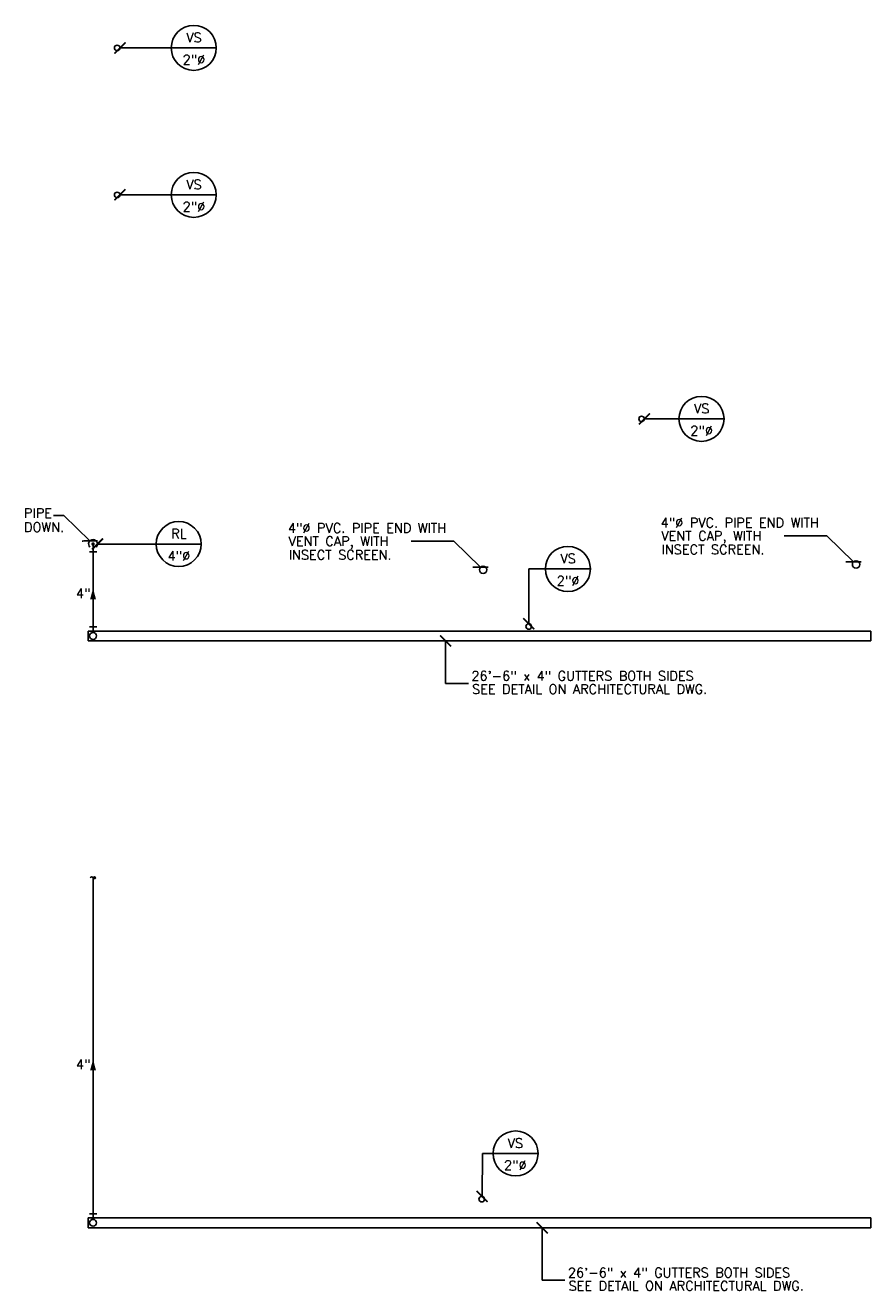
# Model space of a CAD drawing. Header units: inches. Extents: x -3803 to 26533, y -3756 to 2920.
# Tile 6 of 6: x 24007 to 24351, y 2226 to 2741. Entities that reach past the tile are written whole.
import ezdxf
from ezdxf.enums import TextEntityAlignment as Align

# ---------------------------------------------------------------- set-up
doc = ezdxf.new("R2010")
doc.units = ezdxf.units.IN
doc.header["$LTSCALE"] = 0.48
doc.header["$MEASUREMENT"] = 0
doc.layers.get('0').update_dxf_attribs({"linetype": 'CONTINUOUS'})
for name, color, linetype in [('ARNOTE', 4, 'CONTINUOUS'), ('LA-MARCA', 7, 'CONTINUOUS'), ('M-PL-FT', 3, 'CONTINUOUS'), ('M-PL-SL', 6, 'CONTINUOUS'), ('M-PL-TXT', 3, 'CONTINUOUS')]:
    doc.layers.add(name, color=color, linetype=linetype)
doc.styles.add('80', font='simplex.shx', dxfattribs={"height": 7.68})
doc.styles.add('PLAIN', font='arial.ttf', dxfattribs={"width": 0.85})
doc.styles.add('SIMPLEX', font='SIMPLEX')
doc.dimstyles.new('Ma24', dxfattribs={"dimscale": 48, "dimtxt": 0.09375, "dimasz": 0.09375, "dimexe": 0.0625, "dimexo": 0.0625, "dimgap": 0.046875, "dimtad": 1, "dimdec": 0, "dimzin": 3, "dimdsep": 46, "dimlunit": 4, "dimtxsty": 'PLAIN', "dimblk": 'ARCHTICK', "dimcen": 0.0625, "dimdle": 0.0625, "dimclrd": 4, "dimclre": 4, "dimclrt": 2, "dimaunit": 1, "dimadec": 0, "dimazin": 0, "dimtfac": 1, "dimtdec": 0, "dimtix": 1, "dimtmove": 2, "dimatfit": 3, "dimldrblk": 'ARCHTICK', "dimfxl": 1, "dimfrac": 2, "dimtolj": 1, "dimtzin": 0, "dimarcsym": 0})

# ---------------------------------------------------------------- blocks, each defined once
blk = doc.blocks.new('VS')
at = {"layer": 'LA-MARCA', "color": 3}
blk.add_line((0.191, 0), (-0.191, 0), dxfattribs=at)
at = {"layer": 'LA-MARCA', "color": 2}
blk.add_circle((0, 0), 0.191, dxfattribs=at)
at = {"layer": 'LA-MARCA', "color": 4, "style": 'SIMPLEX'}
for p in [(0.002, 0.081), (0.002, -0.077)]:
    blk.add_attdef('REFERENCE', text='', height=0.08, dxfattribs=at).set_placement(p, align=Align.MIDDLE)
blk = doc.blocks.new('_ArchTick')
at = {"color": 0, "linetype": 'ByBlock', "const_width": 0.15}
blk.add_lwpolyline([(-0.5, -0.5), (0.5, 0.5)], dxfattribs=at)

msp = doc.modelspace()

# ---------------------------------------------------------------- linework, layer by layer
at = {"layer": 'M-PL-FT'}
for p, q in [((24033.32, 2526.78), (24036.32, 2526.78)), ((24033.32, 2496.23), (24036.32, 2496.23)), ((24033.32, 2257.48), (24036.32, 2257.48))]:
    msp.add_line(p, q, dxfattribs=at)
at = {"layer": 'M-PL-FT', "linetype": 'Continuous'}
for centre in [(24044.63, 2731.73), (24044.63, 2671.94), (24257.8, 2580.81), (24211.93, 2496.34), (24192.82, 2263.38)]:
    msp.add_circle(centre, 1.12, dxfattribs=at)
at = {"layer": 'M-PL-FT', "color": 6, "linetype": 'Continuous'}
for centre in [(24345, 2521.61), (24193.38, 2519.44)]:
    msp.add_circle(centre, 1.5, dxfattribs=at)
at = {"layer": 'M-PL-SL', "color": 4}
for p, q in [((24350.94, 2494.48), (24032.82, 2494.48)), ((24032.82, 2494.48), (24032.82, 2490.48)), ((24350.94, 2490.48), (24350.94, 2494.48)), ((24032.82, 2490.48), (24350.94, 2490.48)), ((24350.94, 2255.73), (24032.82, 2255.73)), ((24032.82, 2255.73), (24032.82, 2251.73)), ((24350.94, 2251.73), (24350.94, 2255.73)), ((24032.82, 2251.73), (24350.94, 2251.73))]:
    msp.add_line(p, q, dxfattribs=at)
msp.add_lwpolyline([(24034.46, 2529.9, 0.703, 0.703, 1), (24035.17, 2529.9, 0.703, 0.703, 1)], format="xyseb", close=True, dxfattribs=at)
for points in [[(24034.82, 2529.9), (24034.82, 2493.91)], [(24034.82, 2394.14), (24034.82, 2255.16)]]:
    msp.add_lwpolyline(points, dxfattribs=at)
for centre in [(24034.82, 2492.52), (24034.82, 2253.77)]:
    msp.add_circle(centre, 1.4, dxfattribs=at)
for centre, radius, start, end in [((24034.82, 2529.9), 1.8, 314.4924, 225.5076), ((24034.25, 2393.83), 0.64, 28.4906, 151.5094), ((24035.38, 2393.83), 0.64, 28.4906, 151.5094), ((24035.38, 2394.44), 0.64, 208.4906, 331.5094)]:
    msp.add_arc(centre, radius, start, end, dxfattribs=at)
for points in [[(24034.82, 2511.91), (24033.61, 2507.41), (24036.02, 2507.41)], [(24034.82, 2320.29), (24033.61, 2315.79), (24036.02, 2315.79)]]:
    msp.add_solid(points, dxfattribs=at)

# ---------------------------------------------------------------- block references
at = {"layer": 'ARNOTE'}
ref = msp.add_blockref('VS', (24075.76, 2731.73), dxfattribs=dict(at, xscale=48, yscale=48, zscale=48))
ref.add_attrib('REFERENCE', 'VS', dxfattribs={"layer": 'LA-MARCA', "color": 4, "height": 3.84, "style": 'SIMPLEX'}).set_placement((24075.84, 2735.95), align=Align.MIDDLE)
ref.add_attrib('REFERENCE', '2"%%C', dxfattribs={"layer": 'LA-MARCA', "color": 4, "height": 3.84, "style": 'SIMPLEX'}).set_placement((24075.84, 2726.95), align=Align.MIDDLE)
ref = msp.add_blockref('VS', (24075.76, 2671.94), dxfattribs=dict(at, xscale=48, yscale=48, zscale=48))
ref.add_attrib('REFERENCE', 'VS', dxfattribs={"layer": 'LA-MARCA', "color": 4, "height": 3.84, "style": 'SIMPLEX'}).set_placement((24075.84, 2676.16), align=Align.MIDDLE)
ref.add_attrib('REFERENCE', '2"%%C', dxfattribs={"layer": 'LA-MARCA', "color": 4, "height": 3.84, "style": 'SIMPLEX'}).set_placement((24075.84, 2667.16), align=Align.MIDDLE)
ref = msp.add_blockref('VS', (24282.17, 2580.81), dxfattribs=dict(at, xscale=48, yscale=48, zscale=48))
ref.add_attrib('REFERENCE', 'VS', dxfattribs={"layer": 'LA-MARCA', "color": 4, "height": 3.84, "style": 'SIMPLEX'}).set_placement((24282.25, 2585.03), align=Align.MIDDLE)
ref.add_attrib('REFERENCE', '2"%%C', dxfattribs={"layer": 'LA-MARCA', "color": 4, "height": 3.84, "style": 'SIMPLEX'}).set_placement((24282.25, 2576.03), align=Align.MIDDLE)
ref = msp.add_blockref('VS', (24069.64, 2529.9), dxfattribs=dict(at, xscale=48, yscale=48, zscale=48))
ref.add_attrib('REFERENCE', 'RL', dxfattribs={"layer": 'LA-MARCA', "color": 4, "height": 3.84, "style": 'SIMPLEX'}).set_placement((24069.72, 2534.12), align=Align.MIDDLE)
ref.add_attrib('REFERENCE', '4"%%C', dxfattribs={"layer": 'LA-MARCA', "color": 4, "height": 3.84, "style": 'SIMPLEX'}).set_placement((24069.72, 2525.12), align=Align.MIDDLE)
ref = msp.add_blockref('VS', (24227.85, 2519.77), dxfattribs=dict(at, xscale=48, yscale=48, zscale=48))
ref.add_attrib('REFERENCE', 'VS', dxfattribs={"layer": 'LA-MARCA', "color": 4, "height": 3.84, "style": 'SIMPLEX'}).set_placement((24227.93, 2523.99), align=Align.MIDDLE)
ref.add_attrib('REFERENCE', '2"%%C', dxfattribs={"layer": 'LA-MARCA', "color": 4, "height": 3.84, "style": 'SIMPLEX'}).set_placement((24227.93, 2515), align=Align.MIDDLE)
ref = msp.add_blockref('VS', (24206.58, 2281.99), dxfattribs=dict(at, xscale=-48, yscale=48, zscale=48))
ref.add_attrib('REFERENCE', 'VS', dxfattribs={"layer": 'LA-MARCA', "color": 4, "height": 3.84, "style": 'SIMPLEX'}).set_placement((24206.49, 2286.21), align=Align.MIDDLE)
ref.add_attrib('REFERENCE', '2"%%C', dxfattribs={"layer": 'LA-MARCA', "color": 4, "height": 3.84, "style": 'SIMPLEX'}).set_placement((24206.49, 2277.22), align=Align.MIDDLE)

# ---------------------------------------------------------------- texts
at = {"layer": 'M-PL-TXT', "style": '80'}
for s, p in [('PIPE', (24006.75, 2540.56)), ('DOWN.', (24006.75, 2534.83)), ('4"%%C PVC. PIPE END WITH ', (24114.01, 2534.49)), ('4"%%C PVC. PIPE END WITH ', (24265.56, 2536.66)), ('VENT CAP, WITH', (24114.28, 2529.13)), ('VENT CAP, WITH', (24265.83, 2531.31)), ('INSECT SCREEN.', (24265.94, 2525.75)), ('INSECT SCREEN.', (24114.39, 2523.57)), ('4"', (24027.87, 2507.93)), ('26\'-6" x 4" GUTTERS BOTH SIDES ', (24188.62, 2474.33)), ('SEE DETAIL ON ARCHITECTURAL DWG.', (24188.89, 2468.97)), ('4"', (24027.87, 2316.31)), ('26\'-6" x 4" GUTTERS BOTH SIDES ', (24227.86, 2231.58)), ('SEE DETAIL ON ARCHITECTURAL DWG.', (24228.14, 2226.22))]:
    msp.add_text(s, height=3.84, dxfattribs=at).set_placement(p)

# ---------------------------------------------------------------- leaders
at = {"layer": 'M-PL-TXT'}
for points in [[(24045.75, 2731.73), (24066.57, 2731.73)], [(24045.75, 2671.94), (24066.57, 2671.94)], [(24258.93, 2580.81), (24272.98, 2580.81)], [(24033.54, 2531.16), (24022.92, 2541.57), (24018.73, 2541.57)], [(24343.93, 2522.67), (24333.1, 2533.28), (24315.72, 2533.28)], [(24036.61, 2529.9), (24060.45, 2529.9)], [(24192.31, 2520.49), (24181.48, 2531.11), (24164.18, 2531.11)], [(24211.93, 2497.47), (24211.93, 2519.77), (24218.66, 2519.77)], [(24178.15, 2490.48), (24178.15, 2473.15), (24187.4, 2473.15)], [(24192.97, 2264.5), (24193.07, 2281.99), (24197.39, 2281.99)], [(24217.39, 2251.73), (24217.39, 2230.4), (24226.65, 2230.4)]]:
    msp.add_leader(points, dimstyle='Ma24', override={"dimtad": 0, "dimclrd": 256, "dimfxl": 3}, dxfattribs=at)

doc.saveas('drawing.dxf')
